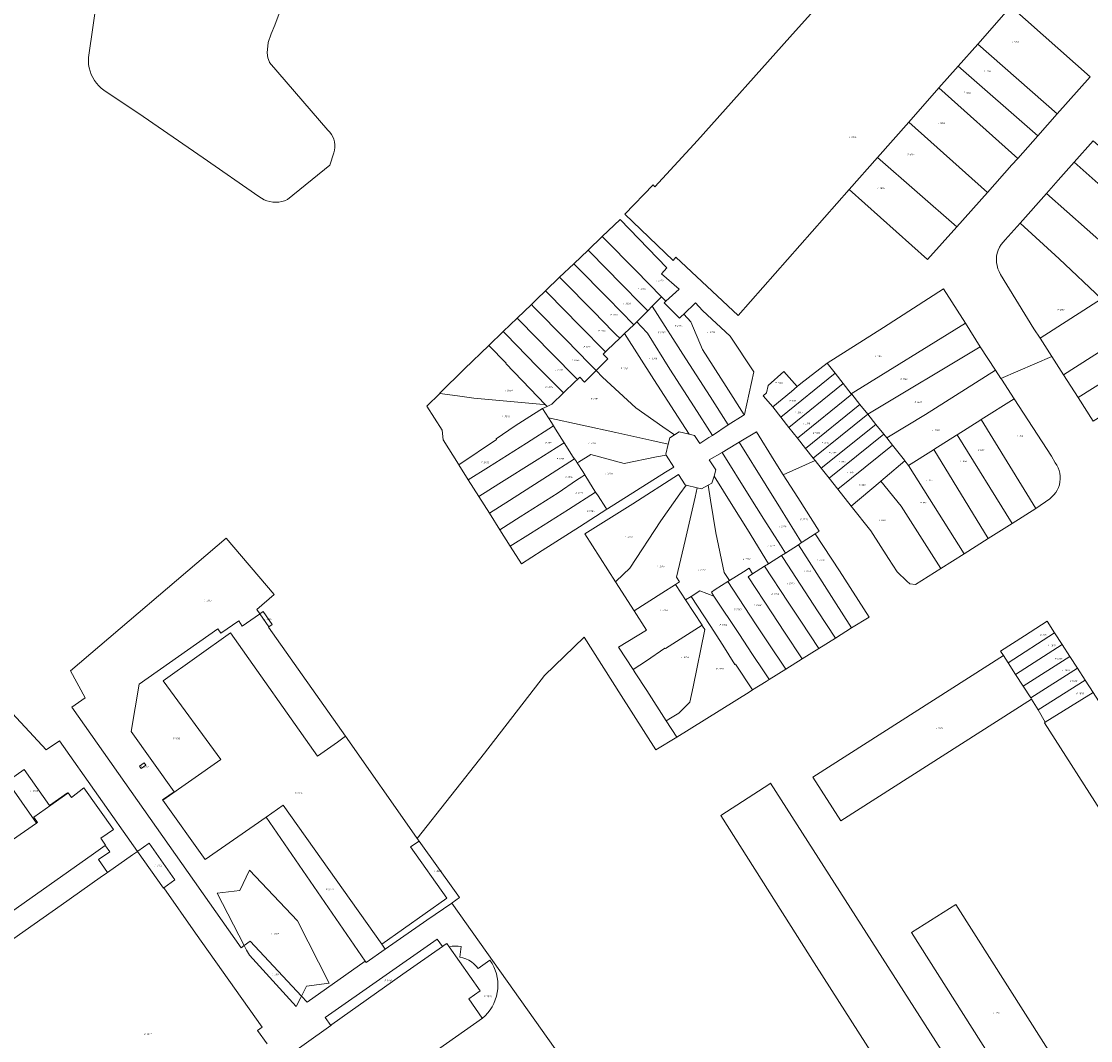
# Model space of a CAD drawing. Header units: metres. Extents: x 207466 to 209466, y 475780 to 477780.
# Tile 49 of 189: x 208021 to 208251, y 475934 to 476153. Entities that reach past the tile are written whole.
import ezdxf
from ezdxf.enums import TextEntityAlignment as Align

# ---------------------------------------------------------------- set-up
doc = ezdxf.new("R2010")
doc.units = ezdxf.units.M
doc.layers.get('0').update_dxf_attribs({"color": 253, "linetype": 'CONTINUOUS'})
doc.layers.add('B-WE-KG-GRENS_PERCEEL-GV', color=150, linetype='CONTINUOUS', lineweight=18)
doc.layers.add('B-WE-KG-GRENS_PERCEEL-S', color=150, linetype='CONTINUOUS', lineweight=25)
doc.styles.add('NLCS-ISO', font='NLCS-ISO.ttf')

# ---------------------------------------------------------------- blocks, each defined once
blk = doc.blocks.new('SKG-PERCEELNUMMER-SO')
at = {"style": 'NLCS-ISO', "oblique": 10, "flags": 1}
blk.add_attdef('GEMEENTECODE', text='', height=1.8, dxfattribs=at).set_placement((0, 2.6), align=Align.MIDDLE_CENTER)
at = {"style": 'NLCS-ISO', "oblique": 10}
blk.add_attdef('SECTIE', text='', height=1.8, dxfattribs=at).set_placement((-0.5, 0), align=Align.MIDDLE_RIGHT)
blk.add_attdef('PERCEELNUMMER', text='', height=1.8, dxfattribs=at).set_placement((0.5, 0), align=Align.MIDDLE_LEFT)

msp = doc.modelspace()

# ---------------------------------------------------------------- linework, layer by layer
at = {"layer": 'B-WE-KG-GRENS_PERCEEL-GV'}
for points in [[(208150.96, 476111.7), (208157.04, 476118), (208157.39, 476117.6), (208166.57, 476127.57), (208186.43, 476149.77), (208199.71, 476164.62), (208204.46, 476169.87), (208213.84, 476180.79), (208237.25, 476160.11), (208234.05, 476156.49), (208233.88, 476156.33), (208250.95, 476141.21), (208243.88, 476133.26), (208239.69, 476128.53), (208235.36, 476123.69), (208234.1, 476122.28), (208228.86, 476116.4), (208222.27, 476109), (208215.98, 476101.94), (208199.14, 476116.98), (208175.27, 476089.97), (208161.88, 476102.44), (208161.3, 476101.76)], [(208233.88, 476156.33), (208234.05, 476156.49), (208237.25, 476160.11), (208213.84, 476180.79), (208204.46, 476169.87), (208199.71, 476164.62), (208186.43, 476149.77), (208166.57, 476127.57), (208157.39, 476117.6), (208157.04, 476118), (208150.96, 476111.7), (208161.3, 476101.76), (208161.88, 476102.44), (208175.27, 476089.97), (208199.14, 476116.98), (208205.27, 476123.91), (208211.95, 476131.48), (208218.45, 476138.83), (208222.59, 476143.52), (208226.77, 476148.24)], [(208226.77, 476148.24), (208243.88, 476133.26), (208250.95, 476141.21), (208233.88, 476156.33)], [(208243.88, 476133.26), (208226.77, 476148.24), (208222.59, 476143.52), (208239.69, 476128.53)], [(208239.69, 476128.53), (208222.59, 476143.52), (208218.45, 476138.83), (208235.36, 476123.69)], [(208235.36, 476123.69), (208218.45, 476138.83), (208211.95, 476131.48), (208228.86, 476116.4), (208234.1, 476122.28)], [(208228.86, 476116.4), (208211.95, 476131.48), (208205.27, 476123.91), (208222.27, 476109)], [(208251.61, 476127.48), (208247.51, 476122.9), (208264.93, 476107.41), (208265.15, 476107.65), (208278.42, 476096.23), (208282.04, 476098.51), (208282.23, 476098.65), (208267.3, 476111.7), (208268.24, 476112.76)], [(208199.14, 476116.98), (208215.98, 476101.94), (208222.27, 476109), (208205.27, 476123.91)], [(208241.52, 476116.17), (208259.01, 476100.71), (208259.27, 476100.97), (208261.17, 476103.17), (208263.19, 476105.43), (208275.62, 476094.45), (208276.77, 476095.2), (208278.42, 476096.23), (208265.15, 476107.65), (208264.93, 476107.41), (208247.51, 476122.9), (208244.08, 476119.01)], [(208253.36, 476093.49), (208259.08, 476097.08), (208261.09, 476095.27), (208261.35, 476094.84), (208264.65, 476089.61), (208265.59, 476088.08), (208270.38, 476091.07), (208259.27, 476100.97), (208259.01, 476100.71), (208241.52, 476116.17), (208235.9, 476109.8), (208244.27, 476102.11)], [(208108.43, 476070.45), (208111.16, 476073.16), (208111.22, 476073.22), (208116.49, 476078.46), (208121.7, 476083.52), (208124.79, 476086.49), (208127.82, 476089.37), (208130.86, 476092.28), (208132.05, 476093.44), (208133.89, 476095.22), (208136.94, 476098.15), (208140, 476101.07), (208143.04, 476104), (208146.1, 476106.91), (208149.92, 476110.55), (208159.96, 476100.21), (208158.82, 476098.9), (208162.59, 476095.61), (208159.73, 476092.99), (208159.43, 476092.69), (208162.7, 476089.36), (208163.04, 476089.69), (208163.61, 476090.25), (208166.11, 476092.63), (208167.63, 476091.02), (208173.57, 476085.46), (208178.64, 476077.83), (208176.67, 476068.64), (208176.59, 476068.6), (208176.35, 476068.43), (208173.18, 476066.41), (208169.76, 476064.16), (208169.03, 476063.69), (208167.06, 476062.41), (208165.91, 476064.14), (208164.74, 476064.43), (208162.62, 476064.95), (208161.59, 476064.28), (208160.6, 476063.65), (208160.27, 476062.32), (208159.72, 476060.14), (208159.85, 476059.95), (208161.5, 476057.36), (208159.67, 476056.26), (208147.25, 476048.4), (208147.07, 476048.29), (208141.22, 476044.55), (208133.19, 476039.44), (208128.74, 476036.6), (208126.33, 476040.36), (208124.08, 476043.9), (208121.83, 476047.49), (208119.6, 476051.07), (208117.3, 476054.62), (208115.27, 476057.86), (208115.2, 476057.98), (208111.91, 476063.23), (208111.69, 476065.31)], [(208153.32, 476099.58), (208158.81, 476093.94), (208159.73, 476092.99), (208162.59, 476095.61), (208158.82, 476098.9), (208159.96, 476100.21), (208149.92, 476110.55), (208146.1, 476106.91), (208146.46, 476106.54)], [(208232.68, 476106.2), (208232.21, 476105.71), (208231.8, 476105.17), (208231.45, 476104.59), (208231.18, 476103.98), (208230.97, 476103.33), (208230.84, 476102.67), (208230.79, 476102), (208230.82, 476101.32), (208230.92, 476100.65), (208231.1, 476100), (208231.35, 476099.38), (208231.67, 476098.78), (208238.85, 476087.08), (208240.18, 476085.03), (208253.36, 476093.49), (208244.27, 476102.11), (208235.9, 476109.8)], [(208155.21, 476091.6), (208155.88, 476090.96), (208156.84, 476091.95), (208158.25, 476093.37), (208158.81, 476093.94), (208153.32, 476099.58), (208146.46, 476106.54), (208146.1, 476106.91), (208143.04, 476104), (208143.44, 476103.59), (208150.29, 476096.63), (208154.4, 476092.44)], [(208153.49, 476088.61), (208155.88, 476090.96), (208155.21, 476091.6), (208154.4, 476092.44), (208150.29, 476096.63), (208143.44, 476103.59), (208143.04, 476104), (208140, 476101.07), (208140.42, 476100.64), (208147.26, 476093.66), (208152.88, 476087.95)], [(208152.88, 476087.95), (208147.26, 476093.66), (208140.42, 476100.64), (208140, 476101.07), (208136.94, 476098.15), (208137.41, 476097.67), (208144.26, 476090.69), (208148.39, 476086.52), (208149.11, 476085.78), (208149.86, 476085.05), (208150.9, 476086.07)], [(208149.11, 476085.78), (208148.39, 476086.52), (208144.26, 476090.69), (208137.41, 476097.67), (208136.94, 476098.15), (208133.89, 476095.22), (208134.4, 476094.71), (208141.25, 476087.72), (208146.77, 476082.13), (208147.24, 476082.55), (208149.86, 476085.05)], [(208242.68, 476081.14), (208245.2, 476077.2), (208264.65, 476089.61), (208261.35, 476094.84), (208261.09, 476095.27), (208259.08, 476097.08), (208253.36, 476093.49), (208240.18, 476085.03)], [(208143.38, 476079.58), (208144.76, 476078.15), (208147.28, 476080.59), (208146.26, 476081.65), (208146.77, 476082.13), (208141.25, 476087.72), (208134.4, 476094.71), (208133.89, 476095.22), (208132.05, 476093.44), (208130.86, 476092.28), (208131.4, 476091.74), (208138.25, 476084.75)], [(208176.35, 476068.43), (208176.59, 476068.6), (208172.69, 476074.71), (208167.62, 476082.62), (208165.13, 476088.58), (208163.61, 476090.25), (208163.04, 476089.69), (208162.7, 476089.36), (208159.43, 476092.69), (208159.73, 476092.99), (208158.81, 476093.94), (208158.25, 476093.37), (208156.84, 476091.95), (208164.07, 476080.64), (208169.25, 476072.51), (208173.18, 476066.41)], [(208196.11, 476077.52), (208197.89, 476075.3), (208199.6, 476073.13), (208224.15, 476088.27), (208219.45, 476095.7), (208206.51, 476087.39), (208194.39, 476079.72)], [(208128.4, 476088.78), (208135.07, 476081.97), (208140.79, 476076.21), (208141.27, 476076.71), (208142.31, 476075.59), (208144.76, 476078.15), (208143.38, 476079.58), (208138.25, 476084.75), (208131.4, 476091.74), (208130.86, 476092.28), (208127.82, 476089.37)], [(208154.45, 476087.59), (208155.83, 476086.16), (208160.63, 476078.43), (208165.81, 476070.32), (208169.76, 476064.16), (208173.18, 476066.41), (208169.25, 476072.51), (208164.07, 476080.64), (208156.84, 476091.95), (208155.88, 476090.96), (208153.49, 476088.61)], [(208163.61, 476090.25), (208165.13, 476088.58), (208167.62, 476082.62), (208172.69, 476074.71), (208176.59, 476068.6), (208176.67, 476068.64), (208178.64, 476077.83), (208173.57, 476085.46), (208167.63, 476091.02), (208166.11, 476092.63)], [(208128.4, 476088.78), (208127.82, 476089.37), (208124.79, 476086.49), (208125.42, 476085.83), (208132.07, 476079.04), (208136.34, 476074.78), (208137.4, 476073.69), (208137.78, 476073.33), (208140.3, 476075.74), (208140.79, 476076.21), (208135.07, 476081.97)], [(208245.2, 476077.2), (208248.38, 476072.29), (208258.78, 476078.8), (208264.87, 476082.17), (208268.05, 476084.16), (208265.59, 476088.08), (208264.65, 476089.61)], [(208157.2, 476076.21), (208162.38, 476068.12), (208164.74, 476064.43), (208165.91, 476064.14), (208167.06, 476062.41), (208169.03, 476063.69), (208169.76, 476064.16), (208165.81, 476070.32), (208160.63, 476078.43), (208155.83, 476086.16), (208154.45, 476087.59), (208153.49, 476088.61), (208152.88, 476087.95), (208150.9, 476086.07)], [(208199.6, 476073.13), (208199.72, 476073.01), (208201.43, 476070.84), (208203.14, 476068.75), (208227.33, 476083.21), (208224.15, 476088.27)], [(208134.23, 476070.41), (208135.24, 476070.89), (208137.78, 476073.33), (208137.4, 476073.69), (208136.34, 476074.78), (208132.07, 476079.04), (208125.42, 476085.83), (208124.79, 476086.49), (208121.7, 476083.52), (208125.48, 476079.69), (208125.41, 476079.6), (208128.87, 476075.96), (208133.9, 476070.76)], [(208150.9, 476086.07), (208149.86, 476085.05), (208147.24, 476082.55), (208146.77, 476082.13), (208146.26, 476081.65), (208147.28, 476080.59), (208144.76, 476078.15), (208146.13, 476076.71), (208153.32, 476070.08), (208159.1, 476066.02), (208161.59, 476064.28), (208162.62, 476064.95), (208164.74, 476064.43), (208162.38, 476068.12), (208157.2, 476076.21)], [(208111.16, 476073.16), (208115, 476072.65), (208118.49, 476072.17), (208132.68, 476070.88), (208133.9, 476070.76), (208128.87, 476075.96), (208125.41, 476079.6), (208125.48, 476079.69), (208121.7, 476083.52), (208116.49, 476078.46), (208111.22, 476073.22)], [(208204.87, 476066.54), (208206.59, 476064.4), (208207.22, 476063.65), (208215.52, 476068.66), (208230.59, 476078.19), (208227.33, 476083.21), (208203.14, 476068.75)], [(208248.38, 476072.29), (208251.57, 476067.26), (208261.87, 476073.71), (208261.89, 476073.67), (208267.6, 476077.26), (208270.32, 476078.99), (208271, 476079.46), (208268.05, 476084.16), (208264.87, 476082.17), (208258.78, 476078.8)], [(208159.1, 476066.02), (208153.32, 476070.08), (208146.13, 476076.71), (208144.76, 476078.15), (208142.31, 476075.59), (208141.27, 476076.71), (208140.79, 476076.21), (208140.3, 476075.74), (208137.78, 476073.33), (208135.24, 476070.89), (208134.23, 476070.41), (208133.27, 476069.95), (208134.56, 476067.93), (208148.98, 476064.79), (208156.76, 476063.09), (208160.27, 476062.32), (208160.6, 476063.65), (208161.59, 476064.28)], [(208180.7, 476072.64), (208182.74, 476070.28), (208186.76, 476073.63), (208187.98, 476074.65), (208185.13, 476077.88), (208181.73, 476074.88), (208181.41, 476073.3)], [(208187.98, 476074.65), (208186.76, 476073.63), (208182.74, 476070.28), (208184.46, 476068.12), (208196.11, 476077.52), (208194.39, 476079.72), (208188.8, 476075.34)], [(208231.87, 476076.24), (208231.77, 476076.39), (208230.59, 476078.19), (208215.52, 476068.66), (208207.22, 476063.65), (208208.43, 476062.1), (208211.01, 476058.86), (208211.14, 476058.69), (208211.92, 476057.71), (208217.25, 476061.07), (208217.37, 476061.15), (208222.25, 476064.23), (208222.36, 476064.3), (208227.42, 476067.5), (208227.53, 476067.57), (208234.59, 476072.03)], [(208196.11, 476077.52), (208184.46, 476068.12), (208186.2, 476065.9), (208197.89, 476075.3)], [(208197.89, 476075.3), (208186.2, 476065.9), (208188.02, 476063.58), (208199.72, 476073.01), (208199.6, 476073.13)], [(208133.27, 476069.95), (208134.23, 476070.41), (208133.9, 476070.76), (208132.68, 476070.88), (208118.49, 476072.17), (208115, 476072.65), (208111.16, 476073.16), (208108.43, 476070.45), (208111.69, 476065.31), (208111.91, 476063.23), (208115.2, 476057.98), (208115.27, 476057.86), (208123.36, 476063.32), (208123.28, 476063.44), (208127.36, 476066.19), (208131.35, 476068.72)], [(208199.72, 476073.01), (208188.02, 476063.58), (208189.8, 476061.36), (208201.43, 476070.84)], [(208201.43, 476070.84), (208189.8, 476061.36), (208191.41, 476059.31), (208203.14, 476068.75)], [(208234.59, 476072.03), (208227.53, 476067.57), (208239.28, 476048.48), (208242.25, 476050.54), (208242.73, 476050.94), (208243.16, 476051.39), (208243.54, 476051.88), (208243.86, 476052.41), (208244.12, 476052.97), (208244.32, 476053.56), (208244.44, 476054.17), (208244.5, 476054.78), (208244.49, 476055.41), (208244.42, 476056.02), (208244.27, 476056.62), (208244.05, 476057.21), (208243.78, 476057.76), (208243.44, 476058.28), (208242.6, 476059.7)], [(208129.85, 476062.52), (208135.62, 476066.24), (208135.2, 476066.91), (208134.56, 476067.93), (208133.27, 476069.95), (208131.35, 476068.72), (208127.36, 476066.19), (208123.28, 476063.44), (208123.36, 476063.32), (208115.27, 476057.86), (208117.3, 476054.62), (208121.64, 476057.35)], [(208191.86, 476058.74), (208193.13, 476057.15), (208204.87, 476066.54), (208203.14, 476068.75), (208191.41, 476059.31)], [(208129.85, 476062.52), (208121.64, 476057.35), (208117.3, 476054.62), (208119.6, 476051.07), (208123.9, 476053.77), (208132.1, 476058.95), (208136.18, 476061.49), (208137.54, 476062.35), (208137.91, 476062.6), (208136.07, 476065.54), (208135.62, 476066.24)], [(208150.77, 476058.1), (208157.75, 476059.53), (208159.85, 476059.95), (208159.72, 476060.14), (208160.27, 476062.32), (208156.76, 476063.09), (208148.98, 476064.79), (208134.56, 476067.93), (208135.2, 476066.91), (208135.62, 476066.24), (208136.07, 476065.54), (208137.91, 476062.6), (208139.86, 476059.51), (208140.14, 476059.1), (208140.53, 476058.54), (208140.66, 476058.35), (208140.72, 476058.24), (208140.96, 476058.39), (208143.61, 476060.08)], [(208193.13, 476057.15), (208194.87, 476054.95), (208206.59, 476064.4), (208204.87, 476066.54)], [(208234.18, 476045.25), (208239.28, 476048.48), (208227.53, 476067.57), (208227.42, 476067.5), (208222.36, 476064.3)], [(208192.05, 476043.15), (208192.72, 476043.6), (208188.14, 476050.79), (208184.99, 476055.71), (208183.05, 476058.77), (208179.24, 476064.92), (208175.51, 476062.72), (208181.28, 476053.43), (208184.39, 476048.44), (208188.94, 476041.13), (208189.02, 476041.2), (208191.87, 476043.03)], [(208194.87, 476054.95), (208196.75, 476052.6), (208208.43, 476062.1), (208207.22, 476063.65), (208206.59, 476064.4)], [(208229.02, 476042), (208234.18, 476045.25), (208222.36, 476064.3), (208222.25, 476064.23), (208217.37, 476061.15)], [(208132.1, 476058.95), (208123.9, 476053.77), (208119.6, 476051.07), (208121.83, 476047.49), (208126.16, 476050.2), (208134.36, 476055.38), (208140.14, 476059.1), (208139.86, 476059.51), (208137.91, 476062.6), (208137.54, 476062.35), (208136.18, 476061.49)], [(208180.82, 476046.17), (208184.36, 476040.6), (208185.46, 476038.89), (208188.27, 476040.68), (208188.94, 476041.13), (208184.39, 476048.44), (208181.28, 476053.43), (208175.51, 476062.72), (208174.83, 476062.3), (208171.87, 476060.53), (208177.69, 476051.2)], [(208199.6, 476048.94), (208205.84, 476054.21), (208205.97, 476054.32), (208206.9, 476055.1), (208211.14, 476058.69), (208211.01, 476058.86), (208208.43, 476062.1), (208196.75, 476052.6)], [(208150.77, 476058.1), (208143.61, 476060.08), (208140.96, 476058.39), (208140.72, 476058.24), (208141.91, 476056.41), (208142.36, 476055.68), (208144.17, 476052.79), (208144.67, 476051.98), (208145.18, 476051.2), (208146.84, 476048.6), (208147.07, 476048.29), (208147.25, 476048.4), (208159.67, 476056.26), (208161.5, 476057.36), (208159.85, 476059.95), (208157.75, 476059.53)], [(208174.12, 476048.96), (208177.27, 476043.92), (208181.83, 476036.6), (208184.62, 476038.35), (208185.46, 476038.89), (208184.36, 476040.6), (208180.82, 476046.17), (208177.69, 476051.2), (208171.87, 476060.53), (208169.1, 476058.91), (208170.5, 476056.78), (208170.11, 476055.39)], [(208223.86, 476038.74), (208229.02, 476042), (208217.37, 476061.15), (208217.25, 476061.07), (208211.92, 476057.71)], [(208134.36, 476055.38), (208126.16, 476050.2), (208121.83, 476047.49), (208124.08, 476043.9), (208128.42, 476046.64), (208136.61, 476051.82), (208140.59, 476054.52), (208141.71, 476055.23), (208142.36, 476055.68), (208141.91, 476056.41), (208140.72, 476058.24), (208140.66, 476058.35), (208140.53, 476058.54), (208140.14, 476059.1)], [(208218.85, 476035.58), (208223.86, 476038.74), (208211.92, 476057.71), (208211.14, 476058.69), (208206.9, 476055.1), (208205.97, 476054.32), (208210.35, 476048.93)], [(208144.67, 476051.98), (208144.17, 476052.79), (208142.36, 476055.68), (208141.71, 476055.23), (208140.59, 476054.52), (208136.61, 476051.82), (208128.42, 476046.64), (208124.08, 476043.9), (208126.33, 476040.36), (208130.67, 476043.08), (208138.86, 476048.27)], [(208164.13, 476053.49), (208163.89, 476053.56), (208162.51, 476055.74), (208152.7, 476049.49), (208142.37, 476042.99), (208148.94, 476032.7), (208149.09, 476032.85), (208152.05, 476035.64), (208158.67, 476045.81), (208162.77, 476051.61)], [(208170.48, 476043.25), (208172.31, 476034.73), (208173.44, 476032.98), (208176.41, 476034.84), (208177.68, 476035.64), (208178.4, 476034.41), (208180.96, 476036.05), (208181.83, 476036.6), (208177.27, 476043.92), (208174.12, 476048.96), (208170.11, 476055.39), (208169.66, 476053.91), (208168.84, 476053.45), (208169.36, 476050.25)], [(208164.13, 476053.49), (208162.77, 476051.61), (208158.67, 476045.81), (208152.05, 476035.64), (208149.09, 476032.85), (208148.94, 476032.7), (208152.95, 476026.48), (208158.89, 476030.27), (208161.81, 476032.15), (208162.7, 476032.73), (208162.08, 476033.72), (208163.89, 476041.55), (208166.06, 476050.93), (208166.52, 476052.88)], [(208169.54, 476030.47), (208170.39, 476031.04), (208173.08, 476032.74), (208173.44, 476032.98), (208172.31, 476034.73), (208170.48, 476043.25), (208169.36, 476050.25), (208168.84, 476053.45), (208167.44, 476052.68), (208166.52, 476052.88), (208166.06, 476050.93), (208163.89, 476041.55), (208162.08, 476033.72), (208162.7, 476032.73), (208161.81, 476032.15), (208163.05, 476030.26), (208164.01, 476028.8), (208165.21, 476029.56), (208167.09, 476030.79), (208170.09, 476029.64)], [(208209.45, 476034.86), (208211.52, 476032.88), (208212.2, 476032.28), (208213.39, 476032.12), (208218.85, 476035.58), (208210.35, 476048.93), (208205.97, 476054.32), (208205.84, 476054.21), (208199.6, 476048.94), (208203.79, 476043.66), (208207.6, 476037.71)], [(208144.67, 476051.98), (208138.86, 476048.27), (208130.67, 476043.08), (208126.33, 476040.36), (208128.74, 476036.6), (208133.19, 476039.44), (208141.22, 476044.55), (208147.07, 476048.29), (208146.84, 476048.6), (208145.18, 476051.2)], [(208031.83, 476013.6), (208034.98, 476007.79), (208032.13, 476005.76), (208068.49, 475954.05), (208069.18, 475954.54), (208063.38, 475965.78), (208068.24, 475966.39), (208070.28, 475970.73), (208080.58, 475959.83), (208087.39, 475946.47), (208082.54, 475945.84), (208081.45, 475943.66), (208082.65, 475942.38), (208095.17, 475951.19), (208073.86, 475982.15), (208060.74, 475973.01), (208051.64, 475985.79), (208051.61, 475985.83), (208054.08, 475987.56), (208044.89, 476000.55), (208046.57, 476010.71), (208063.5, 476022.59), (208064.15, 476021.68), (208067.97, 476024.35), (208068.74, 476023.17), (208072.42, 476025.75), (208072.5, 476025.81), (208071.84, 476026.75), (208075.6, 476029.95), (208065.3, 476042.06)], [(208197.09, 476035.06), (208191.87, 476043.03), (208189.02, 476041.2), (208188.94, 476041.13), (208188.27, 476040.68), (208193.35, 476032.67), (208195.88, 476028.74), (208199.67, 476022.79), (208203.43, 476025.1)], [(208196.18, 476020.6), (208199.67, 476022.79), (208195.88, 476028.74), (208193.35, 476032.67), (208188.27, 476040.68), (208185.46, 476038.89), (208184.62, 476038.35), (208185.04, 476037.68), (208192.32, 476026.48)], [(208192.66, 476018.39), (208196.18, 476020.6), (208192.32, 476026.48), (208185.04, 476037.68), (208184.62, 476038.35), (208181.83, 476036.6), (208180.96, 476036.05), (208186.05, 476028.35), (208188.78, 476024.23)], [(208185.52, 476013.93), (208189.07, 476016.16), (208185.28, 476021.91), (208182.55, 476026.03), (208177.42, 476033.77), (208178.4, 476034.41), (208177.68, 476035.64), (208176.41, 476034.84), (208173.44, 476032.98), (208173.08, 476032.74), (208179.05, 476023.71), (208181.77, 476019.59)], [(208189.07, 476016.16), (208192.66, 476018.39), (208188.78, 476024.23), (208186.05, 476028.35), (208180.96, 476036.05), (208178.4, 476034.41), (208177.42, 476033.77), (208182.55, 476026.03), (208185.28, 476021.91)], [(208164.01, 476028.8), (208163.05, 476030.26), (208161.81, 476032.15), (208158.89, 476030.27), (208152.95, 476026.48), (208155.6, 476022.28), (208149.62, 476018.69), (208152.74, 476013.87), (208155.6, 476015.74), (208159.55, 476018.47), (208159.65, 476018.35), (208167.54, 476023.37)], [(208181.97, 476011.72), (208185.52, 476013.93), (208181.77, 476019.59), (208179.05, 476023.71), (208173.08, 476032.74), (208170.39, 476031.04), (208169.54, 476030.47), (208170.09, 476029.64), (208175.55, 476021.39), (208178.27, 476017.27), (208180.86, 476013.37), (208181.74, 476012.07)], [(208177.64, 476009.02), (208178.36, 476009.47), (208174.73, 476015.04), (208174.61, 476014.96), (208171.99, 476019.08), (208169.31, 476023.32), (208165.21, 476029.56), (208164.01, 476028.8), (208167.54, 476023.37), (208167.64, 476023.2), (208168.13, 476022.49), (208165.61, 476010.17), (208164.94, 476006.81), (208162.56, 476004.47), (208160.79, 476003.42), (208159.86, 476002.81), (208162.1, 475999.34)], [(208178.36, 476009.47), (208181.31, 476011.3), (208181.97, 476011.72), (208181.74, 476012.07), (208180.86, 476013.37), (208178.27, 476017.27), (208175.55, 476021.39), (208170.09, 476029.64), (208167.09, 476030.79), (208165.21, 476029.56), (208169.31, 476023.32), (208171.99, 476019.08), (208174.61, 476014.96), (208174.73, 476015.04)], [(208074.47, 476023.01), (208072.5, 476025.81), (208072.42, 476025.75), (208068.74, 476023.17), (208067.97, 476024.35), (208064.15, 476021.68), (208063.5, 476022.59), (208046.57, 476010.71), (208044.89, 476000.55), (208054.08, 475987.56), (208051.61, 475985.83), (208051.64, 475985.79), (208064.1, 475994.53), (208051.77, 476011.44), (208066.24, 476021.71), (208084.92, 475995.26), (208089.17, 475998.26), (208090.94, 475999.51), (208074.39, 476022.95)], [(208074.47, 476023.01), (208075.19, 476023.51), (208073.22, 476026.31), (208072.5, 476025.81)], [(208159.65, 476018.35), (208159.55, 476018.47), (208155.6, 476015.74), (208152.74, 476013.87), (208153.2, 476013.13), (208155.64, 476009.35), (208159.86, 476002.81), (208160.79, 476003.42), (208162.56, 476004.47), (208164.94, 476006.81), (208165.61, 476010.17), (208168.13, 476022.49), (208167.64, 476023.2), (208167.54, 476023.37)], [(208232.29, 476016.9), (208233.29, 476015.33), (208243.3, 476021.74), (208241.7, 476024.22), (208236.83, 476021.1), (208231.68, 476017.8)], [(208098.7, 475954.82), (208112.71, 475964.7), (208104.91, 475975.74), (208106.73, 475977), (208106.33, 475977.56), (208106.2, 475977.74), (208090.94, 475999.51), (208089.17, 475998.26), (208084.92, 475995.26), (208066.24, 476021.71), (208051.77, 476011.44), (208064.1, 475994.53), (208051.64, 475985.79), (208060.74, 475973.01), (208073.86, 475982.15), (208077.54, 475984.68)], [(208243.3, 476021.74), (208233.29, 476015.33), (208234.88, 476012.82), (208244.89, 476019.27)], [(208244.89, 476019.27), (208234.88, 476012.82), (208236.56, 476010.26), (208246.59, 476016.63)], [(208232.29, 476016.9), (208191.35, 475990.72), (208197.35, 475981.34), (208238.32, 476007.5), (208238.16, 476007.76), (208236.56, 476010.26), (208234.88, 476012.82), (208233.29, 476015.33)], [(208246.59, 476016.63), (208236.56, 476010.26), (208238.16, 476007.76), (208248.21, 476014.12)], [(208239.73, 476005.16), (208249.84, 476011.58), (208248.21, 476014.12), (208238.16, 476007.76), (208238.32, 476007.5)], [(208241.29, 476002.51), (208246.7, 476005.9), (208251.55, 476008.93), (208249.84, 476011.58), (208239.73, 476005.16)], [(208241.29, 476002.51), (208241.15, 476002.43), (208267.31, 475961.4), (208268.97, 475962.45), (208271.46, 475964.04), (208273.93, 475965.62), (208276.43, 475967.21), (208277.83, 475968.1), (208251.55, 476008.93), (208246.7, 476005.9)], [(208047.99, 475993.27), (208047.67, 475993.78), (208046.68, 475993.09), (208047.01, 475992.58)], [(208047.01, 475992.58), (208046.68, 475993.09), (208047.67, 475993.78), (208047.99, 475993.27)], [(208018.24, 475989.84), (208024.55, 475980.85), (208024.73, 475980.98), (208023.93, 475982.1), (208028.82, 475985.58), (208031.23, 475987.3), (208031.17, 475987.39), (208027.29, 475984.64), (208021.85, 475992.37), (208018.4, 475989.93), (208018.4, 475989.9)], [(208023.93, 475982.1), (208024.73, 475980.98), (208024.55, 475980.85), (207999.36, 475963.42), (207973.87, 475945.64), (207981.25, 475935.04), (208036.75, 475974.26), (208039.29, 475976.06), (208039.34, 475976.1), (208038.34, 475977.59), (208041.09, 475979.47), (208034.67, 475988.43), (208032.02, 475986.39), (208031.3, 475987.34), (208031.23, 475987.3), (208028.82, 475985.58)], [(208171.61, 475982.51), (208171.59, 475982.51), (208182.09, 475989.29), (208182.26, 475989.42), (208217.8, 475933.94), (208233.41, 475909.48), (208251.92, 475880.53), (208281.99, 475834.1), (208270.77, 475827.03), (208250.75, 475858.22), (208222.59, 475902.39), (208192.14, 475950.03)], [(208171.59, 475982.51), (208171.61, 475982.51), (208192.14, 475950.03), (208222.59, 475902.39), (208250.75, 475858.22), (208270.77, 475827.03), (208281.99, 475834.1), (208251.92, 475880.53), (208233.41, 475909.48), (208217.8, 475933.94), (208182.26, 475989.42), (208182.09, 475989.29)], [(208095.37, 475950.91), (208099.43, 475953.79), (208098.7, 475954.82), (208077.54, 475984.68), (208073.86, 475982.15), (208095.17, 475951.19), (208095.23, 475951.1)], [(208051.88, 475966.95), (208054.27, 475968.67), (208048.73, 475976.57), (208046.29, 475974.82), (208046.22, 475974.77), (208051.78, 475966.88)], [(208113.74, 475963.66), (208113.86, 475963.74), (208115.45, 475964.83), (208114.67, 475965.9), (208106.73, 475977), (208104.91, 475975.74), (208112.71, 475964.7), (208098.7, 475954.82), (208099.43, 475953.79), (208108.42, 475959.98)], [(208069.18, 475954.54), (208070.44, 475955.45), (208081.45, 475943.66), (208082.54, 475945.84), (208087.39, 475946.47), (208080.58, 475959.83), (208070.28, 475970.73), (208068.24, 475966.39), (208063.38, 475965.78)], [(208212.56, 475957.36), (208222.06, 475963.39), (208248.13, 475922.28), (208238.63, 475916.25)], [(208248.13, 475922.28), (208222.06, 475963.39), (208212.56, 475957.36), (208238.63, 475916.25)], [(208088.02, 475937.54), (208103.26, 475948.39), (208111.74, 475954.35), (208110.61, 475955.93), (208086.58, 475939.06), (208087.79, 475937.37)], [(208070.26, 475952.45), (208080.35, 475941.46), (208081.29, 475943.35), (208081.45, 475943.66), (208070.44, 475955.45), (208069.18, 475954.54), (208069.68, 475953.57)], [(208115.81, 475954.36), (208115.15, 475954.42), (208114.49, 475954.42), (208113.84, 475954.38), (208113.18, 475954.29), (208119.88, 475944.83), (208117.42, 475943.06), (208120.3, 475938.97), (208120.34, 475938.92), (208120.94, 475939.47), (208121.49, 475940.06), (208121.98, 475940.71), (208122.42, 475941.39), (208122.8, 475942.11), (208123.11, 475942.86), (208123.35, 475943.64), (208123.53, 475944.43), (208123.63, 475945.24), (208123.67, 475946.05), (208123.63, 475946.86), (208123.52, 475947.67), (208123.35, 475948.46), (208123.1, 475949.23), (208122.79, 475949.98), (208122.41, 475950.7), (208121.97, 475951.39), (208119.43, 475949.61), (208119, 475950.13), (208118.52, 475950.6), (208117.98, 475951.02), (208117.4, 475951.37), (208116.79, 475951.66), (208116.14, 475951.87), (208115.48, 475952.01)]]:
    msp.add_lwpolyline(points, close=True, dxfattribs=at)
for points in [[(208079.62, 476162.79), (208075.73, 476152.36), (208074.92, 476150.45), (208074.31, 476148.59), (208074.12, 476146.38), (208074.26, 476145.3), (208074.6, 476144.36), (208074.61, 476144.33), (208087.14, 476129.77), (208087.55, 476129.34), (208087.89, 476128.86), (208088.17, 476128.34), (208088.39, 476127.8), (208088.53, 476127.23), (208088.61, 476126.64), (208088.61, 476126.05), (208088.54, 476125.47), (208088.39, 476124.9), (208087.54, 476122.24), (208078.44, 476114.83), (208077.84, 476114.59), (208077.22, 476114.41), (208076.58, 476114.3), (208075.94, 476114.27), (208075.29, 476114.3), (208074.65, 476114.41), (208074.03, 476114.58), (208073.43, 476114.82), (208072.86, 476115.12), (208072.32, 476115.49), (208060.37, 476123.79), (208047.42, 476132.69), (208039.01, 476138.35), (208038.43, 476138.81), (208037.9, 476139.31), (208037.41, 476139.87), (208036.98, 476140.46), (208036.6, 476141.09), (208036.29, 476141.76), (208036.03, 476142.45), (208035.85, 476143.16), (208035.72, 476143.89), (208035.67, 476144.62), (208035.68, 476145.36), (208038.62, 476165.77)], [(208038.62, 476165.77), (208035.68, 476145.36), (208035.67, 476144.62), (208035.72, 476143.89), (208035.85, 476143.16), (208036.03, 476142.45), (208036.29, 476141.76), (208036.6, 476141.09), (208036.98, 476140.46), (208037.41, 476139.87), (208037.9, 476139.31), (208038.43, 476138.81), (208039.01, 476138.35), (208047.42, 476132.69), (208060.37, 476123.79), (208072.32, 476115.49), (208072.86, 476115.12), (208073.43, 476114.82), (208074.03, 476114.58), (208074.65, 476114.41), (208075.29, 476114.3), (208075.94, 476114.27), (208076.58, 476114.3), (208077.22, 476114.41), (208077.84, 476114.59), (208078.44, 476114.83), (208087.54, 476122.24), (208088.39, 476124.9), (208088.54, 476125.47), (208088.61, 476126.05), (208088.61, 476126.64), (208088.53, 476127.23), (208088.39, 476127.8), (208088.17, 476128.34), (208087.89, 476128.86), (208087.55, 476129.34), (208087.14, 476129.77), (208074.61, 476144.33), (208074.6, 476144.36), (208074.26, 476145.3), (208074.12, 476146.38), (208074.31, 476148.59), (208074.92, 476150.45), (208075.73, 476152.36), (208079.62, 476162.79)], [(208135.98, 475932.31), (208113.74, 475963.66), (208108.42, 475959.98), (208099.43, 475953.79), (208095.37, 475950.91), (208095.23, 475951.1), (208095.17, 475951.19), (208082.65, 475942.38), (208081.45, 475943.66), (208081.29, 475943.35), (208080.35, 475941.46), (208070.26, 475952.45), (208069.68, 475953.57), (208069.18, 475954.54), (208068.49, 475954.05), (208032.13, 476005.76), (208034.98, 476007.79), (208031.83, 476013.6), (208065.3, 476042.06), (208075.6, 476029.95), (208071.84, 476026.75), (208072.5, 476025.81), (208073.22, 476026.31), (208075.19, 476023.51), (208074.47, 476023.01), (208074.39, 476022.95), (208090.94, 475999.51), (208106.2, 475977.74), (208106.33, 475977.56), (208120.77, 475995.91), (208133.68, 476012.56), (208142.24, 476020.78), (208150.14, 476008.31), (208157.61, 475996.63), (208162.1, 475999.34), (208159.86, 476002.81), (208155.64, 476009.35), (208153.2, 476013.13), (208152.74, 476013.87), (208149.62, 476018.69), (208155.6, 476022.28), (208152.95, 476026.48), (208148.94, 476032.7), (208142.37, 476042.99), (208152.7, 476049.49), (208162.51, 476055.74), (208163.89, 476053.56), (208164.13, 476053.49), (208166.52, 476052.88), (208167.44, 476052.68), (208168.84, 476053.45), (208169.66, 476053.91), (208170.11, 476055.39), (208170.5, 476056.78), (208169.1, 476058.91), (208171.87, 476060.53), (208174.83, 476062.3), (208175.51, 476062.72), (208179.24, 476064.92), (208183.05, 476058.77), (208184.99, 476055.71), (208191.86, 476058.74), (208191.41, 476059.31), (208189.8, 476061.36), (208188.02, 476063.58), (208186.2, 476065.9), (208184.46, 476068.12), (208182.74, 476070.28), (208180.7, 476072.64), (208181.41, 476073.3), (208181.73, 476074.88), (208185.13, 476077.88), (208187.98, 476074.65), (208188.8, 476075.34), (208194.39, 476079.72), (208206.51, 476087.39), (208219.45, 476095.7), (208224.15, 476088.27), (208227.33, 476083.21), (208230.59, 476078.19), (208231.77, 476076.39), (208242.68, 476081.14), (208240.18, 476085.03), (208238.85, 476087.08), (208231.67, 476098.78), (208231.35, 476099.38), (208231.1, 476100), (208230.92, 476100.65), (208230.82, 476101.32), (208230.79, 476102), (208230.84, 476102.67), (208230.97, 476103.33), (208231.18, 476103.98), (208231.45, 476104.59), (208231.8, 476105.17), (208232.21, 476105.71), (208232.68, 476106.2), (208235.9, 476109.8), (208241.52, 476116.17), (208244.08, 476119.01), (208247.51, 476122.9), (208251.61, 476127.48)], [(208251.57, 476067.26), (208248.38, 476072.29), (208245.2, 476077.2), (208242.68, 476081.14), (208231.77, 476076.39), (208231.87, 476076.24), (208234.59, 476072.03), (208242.6, 476059.7), (208243.44, 476058.28), (208243.78, 476057.76), (208244.05, 476057.21), (208244.27, 476056.62), (208244.42, 476056.02), (208244.49, 476055.41), (208244.5, 476054.78), (208244.44, 476054.17), (208244.32, 476053.56), (208244.12, 476052.97), (208243.86, 476052.41), (208243.54, 476051.88), (208243.16, 476051.39), (208242.73, 476050.94), (208242.25, 476050.54), (208239.28, 476048.48), (208234.18, 476045.25), (208229.02, 476042), (208223.86, 476038.74), (208218.85, 476035.58), (208213.39, 476032.12), (208212.2, 476032.28), (208211.52, 476032.88), (208209.45, 476034.86), (208207.6, 476037.71), (208203.79, 476043.66), (208199.6, 476048.94), (208196.75, 476052.6), (208194.87, 476054.95), (208193.13, 476057.15), (208191.86, 476058.74), (208184.99, 476055.71), (208188.14, 476050.79), (208192.72, 476043.6), (208192.05, 476043.15), (208191.87, 476043.03), (208197.09, 476035.06), (208203.43, 476025.1), (208199.67, 476022.79), (208196.18, 476020.6), (208192.66, 476018.39), (208189.07, 476016.16), (208185.52, 476013.93), (208181.97, 476011.72), (208181.31, 476011.3), (208178.36, 476009.47), (208177.64, 476009.02), (208162.1, 475999.34), (208157.61, 475996.63), (208150.14, 476008.31), (208142.24, 476020.78), (208133.68, 476012.56), (208120.77, 475995.91), (208106.33, 475977.56), (208106.73, 475977), (208114.67, 475965.9), (208115.45, 475964.83), (208113.86, 475963.74), (208113.74, 475963.66), (208135.98, 475932.31)], [(208267.31, 475961.4), (208241.15, 476002.43), (208241.29, 476002.51), (208239.73, 476005.16), (208238.32, 476007.5), (208197.35, 475981.34), (208191.35, 475990.72), (208232.29, 476016.9), (208231.68, 476017.8), (208236.83, 476021.1), (208241.7, 476024.22), (208243.3, 476021.74), (208244.89, 476019.27), (208246.59, 476016.63), (208248.21, 476014.12), (208249.84, 476011.58), (208251.55, 476008.93)], [(208017.48, 476006.44), (208026.63, 475996.57), (208029.49, 475998.56), (208046.22, 475974.77), (208046.29, 475974.82), (208048.73, 475976.57), (208054.27, 475968.67), (208051.88, 475966.95), (208058.71, 475957.2), (208073.02, 475937.01), (208072.01, 475936.27), (208074.06, 475933.42)], [(208018.4, 475989.93), (208021.85, 475992.37), (208027.29, 475984.64), (208031.17, 475987.39), (208031.23, 475987.3), (208031.3, 475987.34), (208032.02, 475986.39), (208034.67, 475988.43), (208041.09, 475979.47), (208038.34, 475977.59), (208039.34, 475976.1), (208039.29, 475976.06), (208039.35, 475975.97), (208040.26, 475974.69), (208037.86, 475973.03), (208039.79, 475970.26), (208045.14, 475974), (208046.22, 475974.77), (208029.49, 475998.56), (208026.63, 475996.57), (208017.48, 476006.44)], [(207999.36, 475963.42), (208024.55, 475980.85), (208018.24, 475989.84)], [(208017.22, 475954.32), (208024.03, 475959.13), (208029.81, 475963.21), (208038.23, 475969.16), (208039.57, 475970.1), (208039.79, 475970.26), (208037.86, 475973.03), (208040.26, 475974.69), (208039.35, 475975.97), (208039.29, 475976.06), (208036.75, 475974.26), (207981.25, 475935.04)], [(208074.06, 475933.42), (208072.01, 475936.27), (208073.02, 475937.01), (208058.71, 475957.2), (208051.88, 475966.95), (208051.78, 475966.88), (208046.22, 475974.77), (208045.14, 475974), (208039.79, 475970.26), (208039.57, 475970.1), (208038.23, 475969.16), (208029.81, 475963.21), (208024.03, 475959.13), (208017.22, 475954.32)], [(208076.83, 475929.57), (208087.79, 475937.37), (208086.58, 475939.06), (208110.61, 475955.93), (208111.74, 475954.35), (208112.35, 475954.78), (208112.68, 475955.01), (208113.18, 475954.29), (208113.84, 475954.38), (208114.49, 475954.42), (208115.15, 475954.42), (208115.81, 475954.36), (208115.48, 475952.01), (208116.14, 475951.87), (208116.79, 475951.66), (208117.4, 475951.37), (208117.98, 475951.02), (208118.52, 475950.6), (208119, 475950.13), (208119.43, 475949.61), (208121.97, 475951.39), (208122.41, 475950.7), (208122.79, 475949.98), (208123.1, 475949.23), (208123.35, 475948.46), (208123.52, 475947.67), (208123.63, 475946.86), (208123.67, 475946.05), (208123.63, 475945.24), (208123.53, 475944.43), (208123.35, 475943.64), (208123.11, 475942.86), (208122.8, 475942.11), (208122.42, 475941.39), (208121.98, 475940.71), (208121.49, 475940.06), (208120.94, 475939.47), (208120.34, 475938.92), (208092.05, 475918.99)], [(208092.05, 475918.99), (208120.34, 475938.92), (208120.3, 475938.97), (208117.42, 475943.06), (208119.88, 475944.83), (208113.18, 475954.29), (208112.68, 475955.01), (208112.35, 475954.78), (208111.74, 475954.35), (208103.26, 475948.39), (208088.02, 475937.54), (208087.79, 475937.37), (208076.83, 475929.57)]]:
    msp.add_lwpolyline(points, dxfattribs=at)

# ---------------------------------------------------------------- block references
at = {"layer": 'B-WE-KG-GRENS_PERCEEL-S', "xscale": 0.2, "yscale": 0.2, "zscale": 0.2}
for p, values in [((208234.48, 476148.75), {'PERCEELNUMMER': '1060', 'SECTIE': 'F'}), ((208228.59, 476142.46), {'PERCEELNUMMER': '1061', 'SECTIE': 'F'}), ((208224.13, 476137.82), {'PERCEELNUMMER': '1062', 'SECTIE': 'F'}), ((208218.59, 476131.27), {'PERCEELNUMMER': '1063', 'SECTIE': 'F'}), ((208199.52, 476128.27), {'PERCEELNUMMER': '2000', 'SECTIE': 'F'}), ((208212.01, 476124.51), {'PERCEELNUMMER': '1064', 'SECTIE': 'F'}), ((208205.63, 476117.31), {'PERCEELNUMMER': '1065', 'SECTIE': 'F'}), ((208158, 476097.49), {'PERCEELNUMMER': '2775', 'SECTIE': 'F'}), ((208154.23, 476095.7), {'PERCEELNUMMER': '2706', 'SECTIE': 'F'}), ((208150.96, 476092.52), {'PERCEELNUMMER': '3350', 'SECTIE': 'F'}), ((208148.22, 476090.05), {'PERCEELNUMMER': '2709', 'SECTIE': 'F'}), ((208244.24, 476091.13), {'PERCEELNUMMER': '1092', 'SECTIE': 'F'}), ((208145.64, 476086.62), {'PERCEELNUMMER': '2710', 'SECTIE': 'F'}), ((208162.06, 476087.68), {'PERCEELNUMMER': '2776', 'SECTIE': 'F'}), ((208158.41, 476086.25), {'PERCEELNUMMER': '2707', 'SECTIE': 'F'}), ((208169.09, 476086.37), {'PERCEELNUMMER': '2704', 'SECTIE': 'F'}), ((208142.45, 476083.18), {'PERCEELNUMMER': '2711', 'SECTIE': 'F'}), ((208139.96, 476080.35), {'PERCEELNUMMER': '2780', 'SECTIE': 'F'}), ((208156.61, 476080.7), {'PERCEELNUMMER': '3349', 'SECTIE': 'F'}), ((208205.11, 476081.21), {'PERCEELNUMMER': '799', 'SECTIE': 'F'}), ((208136.29, 476078.26), {'PERCEELNUMMER': '2779', 'SECTIE': 'F'}), ((208150.43, 476078.52), {'PERCEELNUMMER': '2712', 'SECTIE': 'F'}), ((208183.67, 476075.45), {'PERCEELNUMMER': '2106', 'SECTIE': 'F'}), ((208210.54, 476076.23), {'PERCEELNUMMER': '1066', 'SECTIE': 'F'}), ((208125.54, 476073.85), {'PERCEELNUMMER': '2830', 'SECTIE': 'F'}), ((208134.21, 476074.5), {'PERCEELNUMMER': '2778', 'SECTIE': 'F'}), ((208144.02, 476072.02), {'PERCEELNUMMER': '2781', 'SECTIE': 'F'}), ((208186.65, 476071.57), {'PERCEELNUMMER': '1931', 'SECTIE': 'F'}), ((208213.59, 476071.28), {'PERCEELNUMMER': '1067', 'SECTIE': 'F'}), ((208125, 476068.23), {'PERCEELNUMMER': '2831', 'SECTIE': 'F'}), ((208187.96, 476069.1), {'PERCEELNUMMER': '2197', 'SECTIE': 'F'}), ((208189.58, 476066.74), {'PERCEELNUMMER': '2198', 'SECTIE': 'F'}), ((208191.71, 476064.63), {'PERCEELNUMMER': '1933', 'SECTIE': 'F'}), ((208217.37, 476065.31), {'PERCEELNUMMER': '1068', 'SECTIE': 'F'}), ((208235.66, 476064.02), {'PERCEELNUMMER': '801', 'SECTIE': 'F'}), ((208134.22, 476062.56), {'PERCEELNUMMER': '2714', 'SECTIE': 'F'}), ((208143.53, 476062.52), {'PERCEELNUMMER': '2782', 'SECTIE': 'F'}), ((208193.62, 476062.57), {'PERCEELNUMMER': '1934', 'SECTIE': 'F'}), ((208136.68, 476059.12), {'PERCEELNUMMER': '2715', 'SECTIE': 'F'}), ((208195.19, 476060.39), {'PERCEELNUMMER': '1935', 'SECTIE': 'F'}), ((208227.18, 476060.97), {'PERCEELNUMMER': '857', 'SECTIE': 'F'}), ((208120.5, 476058.38), {'PERCEELNUMMER': '2832', 'SECTIE': 'F'}), ((208197.36, 476058.52), {'PERCEELNUMMER': '906', 'SECTIE': 'F'}), ((208223.44, 476058.64), {'PERCEELNUMMER': '856', 'SECTIE': 'F'}), ((208138.52, 476055.19), {'PERCEELNUMMER': '2716', 'SECTIE': 'F'}), ((208147.11, 476056.01), {'PERCEELNUMMER': '2783', 'SECTIE': 'F'}), ((208199.16, 476056.23), {'PERCEELNUMMER': '905', 'SECTIE': 'F'}), ((208216.16, 476054.58), {'PERCEELNUMMER': '855', 'SECTIE': 'F'}), ((208201.64, 476053.47), {'PERCEELNUMMER': '853', 'SECTIE': 'F'}), ((208140.73, 476051.75), {'PERCEELNUMMER': '2717', 'SECTIE': 'F'}), ((208143.17, 476047.86), {'PERCEELNUMMER': '2784', 'SECTIE': 'F'}), ((208214.82, 476049.66), {'PERCEELNUMMER': '854', 'SECTIE': 'F'}), ((208189, 476046.08), {'PERCEELNUMMER': '2723', 'SECTIE': 'F'}), ((208205.97, 476045.96), {'PERCEELNUMMER': '858', 'SECTIE': 'F'}), ((208184.42, 476044.61), {'PERCEELNUMMER': '2774', 'SECTIE': 'F'}), ((208151.43, 476042.4), {'PERCEELNUMMER': '2718', 'SECTIE': 'F'}), ((208182, 476040.44), {'PERCEELNUMMER': '2722', 'SECTIE': 'F'}), ((208158.31, 476036.02), {'PERCEELNUMMER': '2719', 'SECTIE': 'F'}), ((208176.67, 476037.57), {'PERCEELNUMMER': '2773', 'SECTIE': 'F'}), ((208192.61, 476037.46), {'PERCEELNUMMER': '2772', 'SECTIE': 'F'}), ((208167.02, 476035.28), {'PERCEELNUMMER': '2720', 'SECTIE': 'F'}), ((208189.85, 476035.02), {'PERCEELNUMMER': '2771', 'SECTIE': 'F'}), ((208186.13, 476032.36), {'PERCEELNUMMER': '2770', 'SECTIE': 'F'}), ((208182.83, 476030.03), {'PERCEELNUMMER': '2769', 'SECTIE': 'F'}), ((208060.95, 476028.7), {'PERCEELNUMMER': '3913', 'SECTIE': 'F'}), ((208179.01, 476027.69), {'PERCEELNUMMER': '2768', 'SECTIE': 'F'}), ((208073.83, 476024.7), {'PERCEELNUMMER': '3919', 'SECTIE': 'F'}), ((208158.93, 476026.63), {'PERCEELNUMMER': '2763', 'SECTIE': 'F'}), ((208174.76, 476026.73), {'PERCEELNUMMER': '2767', 'SECTIE': 'F'}), ((208171.68, 476023.44), {'PERCEELNUMMER': '2766', 'SECTIE': 'F'}), ((208240.55, 476021.22), {'PERCEELNUMMER': '1871', 'SECTIE': 'F'}), ((208242.34, 476019.02), {'PERCEELNUMMER': '1872', 'SECTIE': 'F'}), ((208163.5, 476016.54), {'PERCEELNUMMER': '2764', 'SECTIE': 'F'}), ((208243.75, 476016.13), {'PERCEELNUMMER': '1873', 'SECTIE': 'F'}), ((208170.94, 476013.99), {'PERCEELNUMMER': '2765', 'SECTIE': 'F'}), ((208245.38, 476013.74), {'PERCEELNUMMER': '1874', 'SECTIE': 'F'}), ((208246.95, 476011.33), {'PERCEELNUMMER': '1875', 'SECTIE': 'F'}), ((208248.37, 476008.7), {'PERCEELNUMMER': '1876', 'SECTIE': 'F'}), ((208218.15, 476001.27), {'PERCEELNUMMER': '1616', 'SECTIE': 'F'}), ((208054.21, 475999.02), {'PERCEELNUMMER': '3918', 'SECTIE': 'F'}), ((208047.45, 475993.04), {'PERCEELNUMMER': '2103', 'SECTIE': 'F'}), ((208023.61, 475987.8), {'PERCEELNUMMER': '3928', 'SECTIE': 'F'}), ((208080.45, 475987.26), {'PERCEELNUMMER': '3926', 'SECTIE': 'F'}), ((208050.28, 475971.77), {'PERCEELNUMMER': '3925', 'SECTIE': 'F'}), ((208110.27, 475970.53), {'PERCEELNUMMER': '3927', 'SECTIE': 'F'}), ((208087.13, 475966.62), {'PERCEELNUMMER': '2660', 'SECTIE': 'F'}), ((208075.39, 475957.09), {'PERCEELNUMMER': '3920', 'SECTIE': 'F'}), ((208075.49, 475948.32), {'PERCEELNUMMER': '3921', 'SECTIE': 'F'}), ((208099.69, 475947), {'PERCEELNUMMER': '3912', 'SECTIE': 'F'}), ((208121.07, 475943.58), {'PERCEELNUMMER': '2823', 'SECTIE': 'F'}), ((208230.55, 475940.11), {'PERCEELNUMMER': '715', 'SECTIE': 'F'}), ((208048.03, 475935.49), {'PERCEELNUMMER': '3922', 'SECTIE': 'F'})]:
    msp.add_blockref('SKG-PERCEELNUMMER-SO', p, dxfattribs=at).add_auto_attribs(values)

doc.saveas('drawing.dxf')
